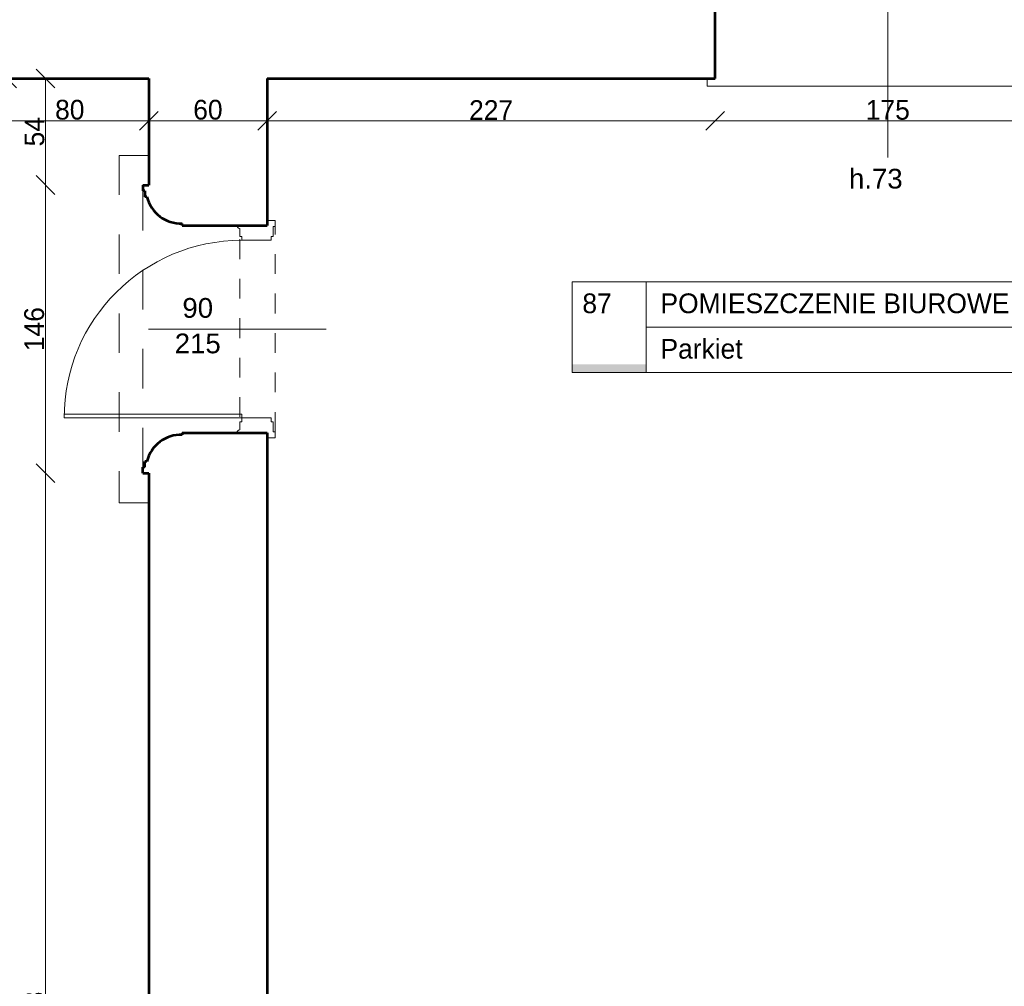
# Model space of a CAD drawing. Header units: inches. Extents: x -21887 to 84279, y -131485 to 67836.
# Tile 147 of 256: x 66647 to 71636, y -19508 to -14612. Entities that reach past the tile are written whole.
import ezdxf

# ---------------------------------------------------------------- set-up
doc = ezdxf.new("R2010")
doc.units = ezdxf.units.IN
doc.header["$MEASUREMENT"] = 0
doc.linetypes.add('Dashed', pattern=[400, 200, -200])
doc.linetypes.add('Dashed copy', pattern=[200, 100, -100])
doc.layers.get('0').update_dxf_attribs({"lineweight": 13})
doc.layers.get('Defpoints').update_dxf_attribs({"lineweight": 13})
for name, color, linetype, lineweight in [('AI_MURY', 7, 'Continuous', 53), ('Dimensioning', 7, 'Continuous', 13), ('DRZWI', 7, 'Continuous', 13), ('OPISY TABELKI', 7, 'Continuous', 13)]:
    doc.layers.add(name, color=color, linetype=linetype, lineweight=lineweight)
doc.styles.add('GENERATED_STYLE_7', font='txt')
doc.styles.add('GENERATED_STYLE_8', font='txt')
doc.styles.add('GENERATED_STYLE_9', font='txt')
doc.styles.add('Style-Courier New', font='txt')
doc.dimstyles.new('Dimstyle_4', dxfattribs={"dimtxt": 100, "dimasz": 95, "dimexe": 0, "dimexo": 0, "dimgap": 0.09, "dimtad": 1, "dimdec": 0, "dimlfac": 0.1, "dimzin": 0, "dimdsep": 46, "dimlunit": 5, "dimtxsty": 'GENERATED_STYLE_7', "dimblk": 'ARROWHEAD_6', "dimcen": 0.09, "dimclrd": 161, "dimclre": 161, "dimclrt": 7, "dimadec": 0, "dimazin": 0, "dimtfac": 1, "dimtdec": 0, "dimtmove": 0, "dimatfit": 3, "dimfxl": 0, "dimtolj": 1, "dimtzin": 0, "dimarcsym": 0})
doc.dimstyles.new('Dimstyle_5', dxfattribs={"dimtxt": 100, "dimasz": 95, "dimexe": 0.18, "dimexo": 0, "dimgap": 0.09, "dimtad": 1, "dimtih": 1, "dimtoh": 1, "dimdec": 0, "dimlfac": 0.1, "dimzin": 0, "dimdsep": 46, "dimlunit": 5, "dimtxsty": 'GENERATED_STYLE_7', "dimblk": 'ARROWHEAD_6', "dimcen": 0.09, "dimclrd": 161, "dimclre": 161, "dimclrt": 7, "dimadec": 0, "dimazin": 0, "dimtfac": 1, "dimtdec": 0, "dimtmove": 0, "dimatfit": 3, "dimfxl": 0, "dimtolj": 1, "dimtzin": 0, "dimarcsym": 0})

# ---------------------------------------------------------------- blocks, each defined once
blk = doc.blocks.new('ARROWHEAD_6')
at = {"color": 0, "linetype": 'Continuous'}
for p, q in [((0, 0), (-1, 0)), ((-0.5, -0.5), (0.5, 0.5))]:
    blk.add_line(p, q, dxfattribs=at)
blk = doc.blocks.new('*U324')
at = {"layer": 'Defpoints', "color": 0, "linetype": 'Continuous'}
for p in [(66582.8, -14909.3), (67300.5, -14909.3), (67300.5, -36559.3)]:
    blk.add_point(p, dxfattribs=at)
at = {"layer": 'Dimensioning', "color": 161, "linetype": 'Continuous', "lineweight": -2}
for p, q in [((66583, -14909.3), (66582.8, -14909.3)), ((66582.8, -36464.3), (66582.8, -15004.3)), ((66583, -36559.3), (66582.8, -36559.3))]:
    blk.add_line(p, q, dxfattribs=at)
at = {"layer": 'Dimensioning', "color": 161, "linetype": 'Continuous', "lineweight": -2, "xscale": 95, "yscale": 95, "zscale": 95}
for p, rotation in [((66582.8, -14909.3), 90), ((66582.8, -36559.3), 270)]:
    blk.add_blockref('ARROWHEAD_6', p, dxfattribs=dict(at, rotation=rotation))
at = {"layer": 'Dimensioning', "color": 7, "linetype": 'Continuous', "insert": (66526.5, -25734.3), "char_height": 100, "attachment_point": 5, "rotation": 90, "style": 'GENERATED_STYLE_7'}
blk.add_mtext('2165', dxfattribs=at)
blk = doc.blocks.new('*D2265')
at = {"layer": 'Defpoints'}
for p in [(66582.8, -14909.3), (67300.5, -14909.3), (66582.8, -25734.3), (67300.5, -36559.3)]:
    blk.add_point(p, dxfattribs=at)
at = {"layer": 'Dimensioning', "color": 161, "linetype": 'Continuous'}
blk.add_blockref('*U324', (0, 0), dxfattribs=at)
blk = doc.blocks.new('*U1236')
at = {"layer": 'Defpoints', "color": 0, "linetype": 'Continuous'}
for p in [(66500.5, -14698.3), (67300.5, -14909.3), (67300.5, -15124.7)]:
    blk.add_point(p, dxfattribs=at)
at = {"layer": 'Dimensioning', "color": 161, "linetype": 'Continuous', "lineweight": -2}
for p, q in [((66500.5, -15124.5), (66500.5, -15124.9)), ((66595.5, -15124.7), (67205.5, -15124.7)), ((67300.5, -15124.5), (67300.5, -15124.9))]:
    blk.add_line(p, q, dxfattribs=at)
at = {"layer": 'Dimensioning', "color": 161, "linetype": 'Continuous', "lineweight": -2, "xscale": 95, "yscale": 95, "zscale": 95, "rotation": 180}
blk.add_blockref('ARROWHEAD_6', (66500.5, -15124.7), dxfattribs=at)
at = {"layer": 'Dimensioning', "color": 161, "linetype": 'Continuous', "lineweight": -2, "xscale": 95, "yscale": 95, "zscale": 95}
blk.add_blockref('ARROWHEAD_6', (67300.5, -15124.7), dxfattribs=at)
at = {"layer": 'Dimensioning', "color": 7, "linetype": 'Continuous', "insert": (66900.5, -15068.4), "char_height": 100, "attachment_point": 5, "style": 'GENERATED_STYLE_7'}
blk.add_mtext('80', dxfattribs=at)
blk = doc.blocks.new('*D2369')
at = {"layer": 'Defpoints'}
for p in [(66500.5, -14698.3), (67300.5, -14909.3), (66900.5, -15124.7), (67300.5, -15124.7)]:
    blk.add_point(p, dxfattribs=at)
at = {"layer": 'Dimensioning', "color": 161, "linetype": 'Continuous'}
blk.add_blockref('*U1236', (0, 0), dxfattribs=at)
blk = doc.blocks.new('*U1237')
at = {"layer": 'Defpoints', "color": 0, "linetype": 'Continuous'}
for p in [(67300.5, -15124.7), (67900.5, -15124.7), (67900.5, -15124.7)]:
    blk.add_point(p, dxfattribs=at)
at = {"layer": 'Dimensioning', "color": 161, "linetype": 'Continuous', "lineweight": -2}
for p, q in [((67300.5, -15124.7), (67300.5, -15124.5)), ((67395.5, -15124.7), (67805.5, -15124.7)), ((67900.5, -15124.7), (67900.5, -15124.5))]:
    blk.add_line(p, q, dxfattribs=at)
at = {"layer": 'Dimensioning', "color": 161, "linetype": 'Continuous', "lineweight": -2, "xscale": 95, "yscale": 95, "zscale": 95, "rotation": 180}
blk.add_blockref('ARROWHEAD_6', (67300.5, -15124.7), dxfattribs=at)
at = {"layer": 'Dimensioning', "color": 161, "linetype": 'Continuous', "lineweight": -2, "xscale": 95, "yscale": 95, "zscale": 95}
blk.add_blockref('ARROWHEAD_6', (67900.5, -15124.7), dxfattribs=at)
at = {"layer": 'Dimensioning', "color": 7, "linetype": 'Continuous', "insert": (67600.5, -15068.4), "char_height": 100, "attachment_point": 5, "style": 'GENERATED_STYLE_7'}
blk.add_mtext('60', dxfattribs=at)
blk = doc.blocks.new('*D2370')
at = {"layer": 'Defpoints'}
for p in [(67300.5, -15124.7), (67600.5, -15124.7), (67900.5, -15124.7), (67900.5, -15124.7)]:
    blk.add_point(p, dxfattribs=at)
at = {"layer": 'Dimensioning', "color": 161, "linetype": 'Continuous'}
blk.add_blockref('*U1237', (0, 0), dxfattribs=at)
blk = doc.blocks.new('*U1238')
at = {"layer": 'Defpoints', "color": 0, "linetype": 'Continuous'}
for p in [(70170.5, -14760.4), (67900.5, -15124.7), (70170.5, -15124.7)]:
    blk.add_point(p, dxfattribs=at)
at = {"layer": 'Dimensioning', "color": 161, "linetype": 'Continuous', "lineweight": -2}
for p, q in [((67900.5, -15124.7), (67900.5, -15124.5)), ((67995.5, -15124.7), (70075.5, -15124.7)), ((70170.5, -15124.5), (70170.5, -15124.9))]:
    blk.add_line(p, q, dxfattribs=at)
at = {"layer": 'Dimensioning', "color": 161, "linetype": 'Continuous', "lineweight": -2, "xscale": 95, "yscale": 95, "zscale": 95, "rotation": 180}
blk.add_blockref('ARROWHEAD_6', (67900.5, -15124.7), dxfattribs=at)
at = {"layer": 'Dimensioning', "color": 161, "linetype": 'Continuous', "lineweight": -2, "xscale": 95, "yscale": 95, "zscale": 95}
blk.add_blockref('ARROWHEAD_6', (70170.5, -15124.7), dxfattribs=at)
at = {"layer": 'Dimensioning', "color": 7, "linetype": 'Continuous', "insert": (69035.5, -15069.6), "char_height": 100, "attachment_point": 5, "style": 'GENERATED_STYLE_7'}
blk.add_mtext('227', dxfattribs=at)
blk = doc.blocks.new('*D2371')
at = {"layer": 'Defpoints'}
for p in [(70170.5, -14760.4), (67900.5, -15124.7), (69035.5, -15124.7), (70170.5, -15124.7)]:
    blk.add_point(p, dxfattribs=at)
at = {"layer": 'Dimensioning', "color": 161, "linetype": 'Continuous'}
blk.add_blockref('*U1238', (0, 0), dxfattribs=at)
blk = doc.blocks.new('*U1239')
at = {"layer": 'Defpoints', "color": 0, "linetype": 'Continuous'}
for p in [(71920.5, -14666.9), (70170.5, -14760.4), (71920.5, -15124.7)]:
    blk.add_point(p, dxfattribs=at)
at = {"layer": 'Dimensioning', "color": 161, "linetype": 'Continuous', "lineweight": -2}
for p, q in [((70170.5, -15124.5), (70170.5, -15124.9)), ((70265.5, -15124.7), (71825.5, -15124.7)), ((71920.5, -15124.5), (71920.5, -15124.9))]:
    blk.add_line(p, q, dxfattribs=at)
at = {"layer": 'Dimensioning', "color": 161, "linetype": 'Continuous', "lineweight": -2, "xscale": 95, "yscale": 95, "zscale": 95, "rotation": 180}
blk.add_blockref('ARROWHEAD_6', (70170.5, -15124.7), dxfattribs=at)
at = {"layer": 'Dimensioning', "color": 161, "linetype": 'Continuous', "lineweight": -2, "xscale": 95, "yscale": 95, "zscale": 95}
blk.add_blockref('ARROWHEAD_6', (71920.5, -15124.7), dxfattribs=at)
at = {"layer": 'Dimensioning', "color": 7, "linetype": 'Continuous', "insert": (71045.5, -15069), "char_height": 100, "attachment_point": 5, "style": 'GENERATED_STYLE_7'}
blk.add_mtext('175', dxfattribs=at)
blk = doc.blocks.new('*D2372')
at = {"layer": 'Defpoints'}
for p in [(71920.5, -14666.9), (70170.5, -14760.4), (71045.5, -15124.7), (71920.5, -15124.7)]:
    blk.add_point(p, dxfattribs=at)
at = {"layer": 'Dimensioning', "color": 161, "linetype": 'Continuous'}
blk.add_blockref('*U1239', (0, 0), dxfattribs=at)
blk = doc.blocks.new('*U626')
at = {"layer": 'Defpoints', "color": 0, "linetype": 'Continuous'}
for p in [(66776.9, -16909.3), (67300.5, -16909.3), (67300.5, -22384.3)]:
    blk.add_point(p, dxfattribs=at)
at = {"layer": 'Dimensioning', "color": 161, "linetype": 'Continuous', "lineweight": -2}
for p, q in [((66777.1, -16909.3), (66776.9, -16909.3)), ((66776.9, -22289.3), (66776.9, -17004.3)), ((66777.1, -22384.3), (66776.9, -22384.3))]:
    blk.add_line(p, q, dxfattribs=at)
at = {"layer": 'Dimensioning', "color": 161, "linetype": 'Continuous', "lineweight": -2, "xscale": 95, "yscale": 95, "zscale": 95}
for p, rotation in [((66776.9, -16909.3), 90), ((66776.9, -22384.3), 270)]:
    blk.add_blockref('ARROWHEAD_6', p, dxfattribs=dict(at, rotation=rotation))
at = {"layer": 'Dimensioning', "color": 7, "linetype": 'Continuous', "insert": (66720.6, -19646.8), "char_height": 100, "attachment_point": 5, "rotation": 90, "style": 'GENERATED_STYLE_7'}
blk.add_mtext('548', dxfattribs=at)
blk = doc.blocks.new('*D2850')
at = {"layer": 'Defpoints'}
for p in [(66776.9, -16909.3), (67300.5, -16909.3), (66776.9, -19646.8), (67300.5, -22384.3)]:
    blk.add_point(p, dxfattribs=at)
at = {"layer": 'Dimensioning', "color": 161, "linetype": 'Continuous'}
blk.add_blockref('*U626', (0, 0), dxfattribs=at)
blk = doc.blocks.new('*U627')
at = {"layer": 'Defpoints', "color": 0, "linetype": 'Continuous'}
for p in [(66776.9, -15449.3), (67300.5, -15449.3), (67300.5, -16909.3)]:
    blk.add_point(p, dxfattribs=at)
at = {"layer": 'Dimensioning', "color": 161, "linetype": 'Continuous', "lineweight": -2}
for p, q in [((66777.1, -15449.3), (66776.9, -15449.3)), ((66776.9, -16814.3), (66776.9, -15544.3)), ((66777.1, -16909.3), (66776.9, -16909.3))]:
    blk.add_line(p, q, dxfattribs=at)
at = {"layer": 'Dimensioning', "color": 161, "linetype": 'Continuous', "lineweight": -2, "xscale": 95, "yscale": 95, "zscale": 95}
for p, rotation in [((66776.9, -15449.3), 90), ((66776.9, -16909.3), 270)]:
    blk.add_blockref('ARROWHEAD_6', p, dxfattribs=dict(at, rotation=rotation))
at = {"layer": 'Dimensioning', "color": 7, "linetype": 'Continuous', "insert": (66720.6, -16179.3), "char_height": 100, "attachment_point": 5, "rotation": 90, "style": 'GENERATED_STYLE_7'}
blk.add_mtext('146', dxfattribs=at)
blk = doc.blocks.new('*D2851')
at = {"layer": 'Defpoints'}
for p in [(66776.9, -15449.3), (67300.5, -15449.3), (66776.9, -16179.3), (67300.5, -16909.3)]:
    blk.add_point(p, dxfattribs=at)
at = {"layer": 'Dimensioning', "color": 161, "linetype": 'Continuous'}
blk.add_blockref('*U627', (0, 0), dxfattribs=at)
blk = doc.blocks.new('*U628')
at = {"layer": 'Defpoints', "color": 0, "linetype": 'Continuous'}
for p in [(66776.9, -14909.3), (66776.9, -14909.3), (67300.5, -15449.3)]:
    blk.add_point(p, dxfattribs=at)
at = {"layer": 'Dimensioning', "color": 161, "linetype": 'Continuous', "lineweight": -2}
for p, q in [((66776.9, -15354.3), (66776.9, -15004.3)), ((66777.1, -15449.3), (66776.9, -15449.3))]:
    blk.add_line(p, q, dxfattribs=at)
at = {"layer": 'Dimensioning', "color": 161, "linetype": 'Continuous', "lineweight": -2, "xscale": 95, "yscale": 95, "zscale": 95}
for p, rotation in [((66776.9, -14909.3), 90), ((66776.9, -15449.3), 270)]:
    blk.add_blockref('ARROWHEAD_6', p, dxfattribs=dict(at, rotation=rotation))
at = {"layer": 'Dimensioning', "color": 7, "linetype": 'Continuous', "insert": (66721.9, -15179.3), "char_height": 100, "attachment_point": 5, "rotation": 90, "style": 'GENERATED_STYLE_7'}
blk.add_mtext('54', dxfattribs=at)
blk = doc.blocks.new('*D2852')
at = {"layer": 'Defpoints'}
for p in [(66776.9, -14909.3), (66776.9, -14909.3), (66776.9, -15179.3), (67300.5, -15449.3)]:
    blk.add_point(p, dxfattribs=at)
at = {"layer": 'Dimensioning', "color": 161, "linetype": 'Continuous'}
blk.add_blockref('*U628', (0, 0), dxfattribs=at)

msp = doc.modelspace()

# ---------------------------------------------------------------- hatches: boundary and pattern name
at = {"layer": 'OPISY TABELKI', "extrusion": (0, 0, -1)}
msp.add_hatch(color=7, dxfattribs=at).paths.add_polyline_path([(-69821.7, -16399.7), (-69821.7, -16357.5), (-69445.3, -16357.5), (-69445.3, -16399.7)], flags=16)

# ---------------------------------------------------------------- linework, layer by layer
at = {"layer": 'AI_MURY', "color": 7, "linetype": 'Continuous'}
for p, q in [((70170.5, -14909.3), (70170.5, -14279.3)), ((66500.5, -14909.3), (67300.5, -14909.3)), ((67300.5, -14909.3), (67300.5, -15449.3)), ((67900.5, -14909.3), (70170.5, -14909.3)), ((67900.5, -14909.3), (67900.5, -15654.3)), ((67270.5, -15449.3), (67300.5, -15449.3)), ((67270.5, -15449.3), (67270.5, -15479.3)), ((67280.5, -15479.3), (67270.5, -15479.3)), ((67280.5, -15479.3), (67280.5, -15509.3)), ((67290.5, -15509.3), (67280.5, -15509.3)), ((67470.5, -15654.3), (67470.5, -15644.3)), ((67470.5, -15654.3), (67900.5, -15654.3)), ((67470.5, -16704.3), (67900.5, -16704.3)), ((67470.5, -16704.3), (67470.5, -16714.3)), ((67900.5, -16704.3), (67900.5, -22589.3)), ((67290.5, -16849.3), (67280.5, -16849.3)), ((67280.5, -16879.3), (67280.5, -16849.3)), ((67280.5, -16879.3), (67270.5, -16879.3)), ((67270.5, -16909.3), (67270.5, -16879.3)), ((67270.5, -16909.3), (67300.5, -16909.3)), ((67300.5, -16909.3), (67300.5, -22384.3))]:
    msp.add_line(p, q, dxfattribs=at)
for centre, start, end in [((67465.1, -15464.3), 194.44, 271.7261), ((67465.1, -16894.2), 88.2739, 165.56)]:
    msp.add_arc(centre, 180, start, end, dxfattribs=at)
at = {"layer": 'DRZWI', "color": 220, "linetype": 'Continuous'}
msp.add_line((71045.5, -13458.9), (71045.5, -15309.7), dxfattribs=at)
at = {"layer": 'DRZWI', "color": 251, "linetype": 'Continuous'}
for p in [(70130.5, -14909.3), (71960.5, -14949.3)]:
    msp.add_line(p, (70130.5, -14949.3), dxfattribs=at)
at = {"layer": 'DRZWI', "color": 49, "linetype": 'Dashed'}
for p, q in [((67150.5, -15299.3), (67150.5, -17059.3)), ((67300.5, -15299.3), (67150.5, -15299.3)), ((67300.5, -17059.3), (67150.5, -17059.3))]:
    msp.add_line(p, q, dxfattribs=at)
at = {"layer": 'DRZWI', "color": 7, "linetype": 'Dashed'}
msp.add_line((67270.5, -15479.3), (67270.5, -16879.3), dxfattribs=at)
at = {"layer": 'DRZWI', "color": 5, "linetype": 'Continuous'}
for p, q in [((67940.5, -15629.3), (67900.5, -15629.3)), ((67930.5, -15709.3), (67930.5, -15659.3)), ((67940.5, -15659.3), (67930.5, -15659.3)), ((67940.5, -15659.3), (67940.5, -15629.3)), ((67762, -15709.3), (67762, -15669.3)), ((67762, -15709.3), (67772, -15709.3)), ((67772, -15709.3), (67772, -15729.3)), ((67920.5, -15709.3), (67920.5, -15729.3)), ((67930.5, -15709.3), (67920.5, -15709.3)), ((67772, -15729.3), (67920.5, -15729.3)), ((67298.8, -16179.3), (68198.8, -16179.3)), ((66872, -16609.3), (67772, -16609.3)), ((66872, -16609.3), (66872, -16629.3)), ((67772, -16609.3), (67772, -16629.3)), ((66872, -16629.3), (67772, -16629.3)), ((67762, -16649.3), (67772, -16649.3)), ((67762, -16649.3), (67762, -16689.3)), ((67772, -16629.3), (67920.5, -16629.3)), ((67772, -16649.3), (67772, -16629.3)), ((67920.5, -16649.3), (67920.5, -16629.3)), ((67930.5, -16649.3), (67920.5, -16649.3)), ((67930.5, -16649.3), (67930.5, -16699.3)), ((67940.5, -16699.3), (67930.5, -16699.3)), ((67940.5, -16699.3), (67940.5, -16729.3)), ((67940.5, -16729.3), (67900.5, -16729.3))]:
    msp.add_line(p, q, dxfattribs=at)
at = {"layer": 'DRZWI', "color": 5, "linetype": 'Dashed copy'}
for p, q in [((67940.5, -16699.3), (67940.5, -15659.3)), ((67762, -16624.3), (67762, -15709.3))]:
    msp.add_line(p, q, dxfattribs=at)
at = {"layer": 'DRZWI', "color": 7, "linetype": 'Continuous'}
for centre, start, end in [((67762, -15654.3), 180, 270), ((67762, -16704.3), 90, 180)]:
    msp.add_arc(centre, 15, start, end, dxfattribs=at)
at = {"layer": 'DRZWI', "color": 5, "linetype": 'Continuous'}
msp.add_arc((67772, -16629.3), 900, 90, 180, dxfattribs=at)
at = {"layer": 'OPISY TABELKI', "color": 7, "linetype": 'Continuous'}
for p, q in [((69445.3, -15938.9), (72315, -15938.9)), ((69445.3, -15938.9), (69445.3, -16399.7)), ((69821.7, -15938.9), (69821.7, -16399.7)), ((69821.7, -16169.3), (72315, -16169.3)), ((69445.3, -16399.7), (72315, -16399.7))]:
    msp.add_line(p, q, dxfattribs=at)

# ---------------------------------------------------------------- texts
at = {"layer": 'DRZWI', "color": 220, "insert": (70848.8, -15367), "char_height": 100, "width": 460.863, "attachment_point": 1, "style": 'GENERATED_STYLE_7'}
msp.add_mtext('\\fArial|b0|i0|c238|p39;h.73', dxfattribs=at)
at = {"layer": 'DRZWI', "color": 5, "insert": (67548.9, -16021.7), "char_height": 100, "width": 704.483, "attachment_point": 2, "line_spacing_factor": 1.079165, "style": 'GENERATED_STYLE_7'}
msp.add_mtext('\\fArial|b0|i0|c238|p39;90\\P215', dxfattribs=at)
at = {"layer": 'OPISY TABELKI', "color": 7, "char_height": 100, "attachment_point": 1}
for s, insert, width, style in [('87', (69497.9, -15998.4), 323.775, 'GENERATED_STYLE_8'), ('POMIESZCZENIE BIUROWE ', (69893.6, -15998.4), 2409.415, 'GENERATED_STYLE_9'), ('Parkiet  ', (69893.6, -16228.8), 2409.415, 'GENERATED_STYLE_9')]:
    msp.add_mtext(s, dxfattribs=dict(at, insert=insert, width=width, style=style))

# ---------------------------------------------------------------- dimensions: what is measured, and where the dimension line sits
at = {"layer": 'Dimensioning', "color": 161, "linetype": 'Continuous'}
for base, p1, p2, picture, middle in [((71920.5, -15124.7), (70170.5, -14760.4), (71920.5, -14666.9), '*D2372', (71045.5, -15124.7)), ((67300.5, -15124.7), (66500.5, -14698.3), (67300.5, -14909.3), '*D2369', (66900.5, -15124.7)), ((70170.5, -15124.7), (67900.5, -15124.7), (70170.5, -14760.4), '*D2371', (69035.5, -15124.7)), ((67900.5, -15124.7), (67300.5, -15124.7), (67900.5, -15124.7), '*D2370', (67600.5, -15124.7))]:
    dim = msp.add_linear_dim(base=base, p1=p1, p2=p2, dimstyle='Dimstyle_5', override={"dimtxsty": 'Style-Courier New', "dimclrd": 0, "dimclre": 161, "dimlwe": 0}, dxfattribs=at)
    dim.commit()
    dim.dimension.update_dxf_attribs({"geometry": picture, "text_midpoint": middle, "dimtype": 128})
for base, p1, p2, picture, middle in [((66582.8, -14909.3), (67300.5, -36559.3), (67300.5, -14909.3), '*D2265', (66582.8, -25734.3)), ((66776.9, -14909.3), (67300.5, -15449.3), (66776.9, -14909.3), '*D2852', (66776.9, -15179.3)), ((66776.9, -15449.3), (67300.5, -16909.3), (67300.5, -15449.3), '*D2851', (66776.9, -16179.3)), ((66776.9197759, -16909.2868952), (67300.5180538, -22384.2868952), (67300.5180538, -16909.2868952), '*D2850', (66776.9197759, -19646.7868952))]:
    dim = msp.add_linear_dim(base=base, p1=p1, p2=p2, angle=90, dimstyle='Dimstyle_4', override={"dimtxsty": 'Style-Courier New', "dimclrd": 0, "dimclre": 161, "dimlwe": 0}, dxfattribs=at)
    dim.commit()
    dim.dimension.update_dxf_attribs({"geometry": picture, "text_midpoint": middle, "dimtype": 128})

doc.saveas('drawing.dxf')
